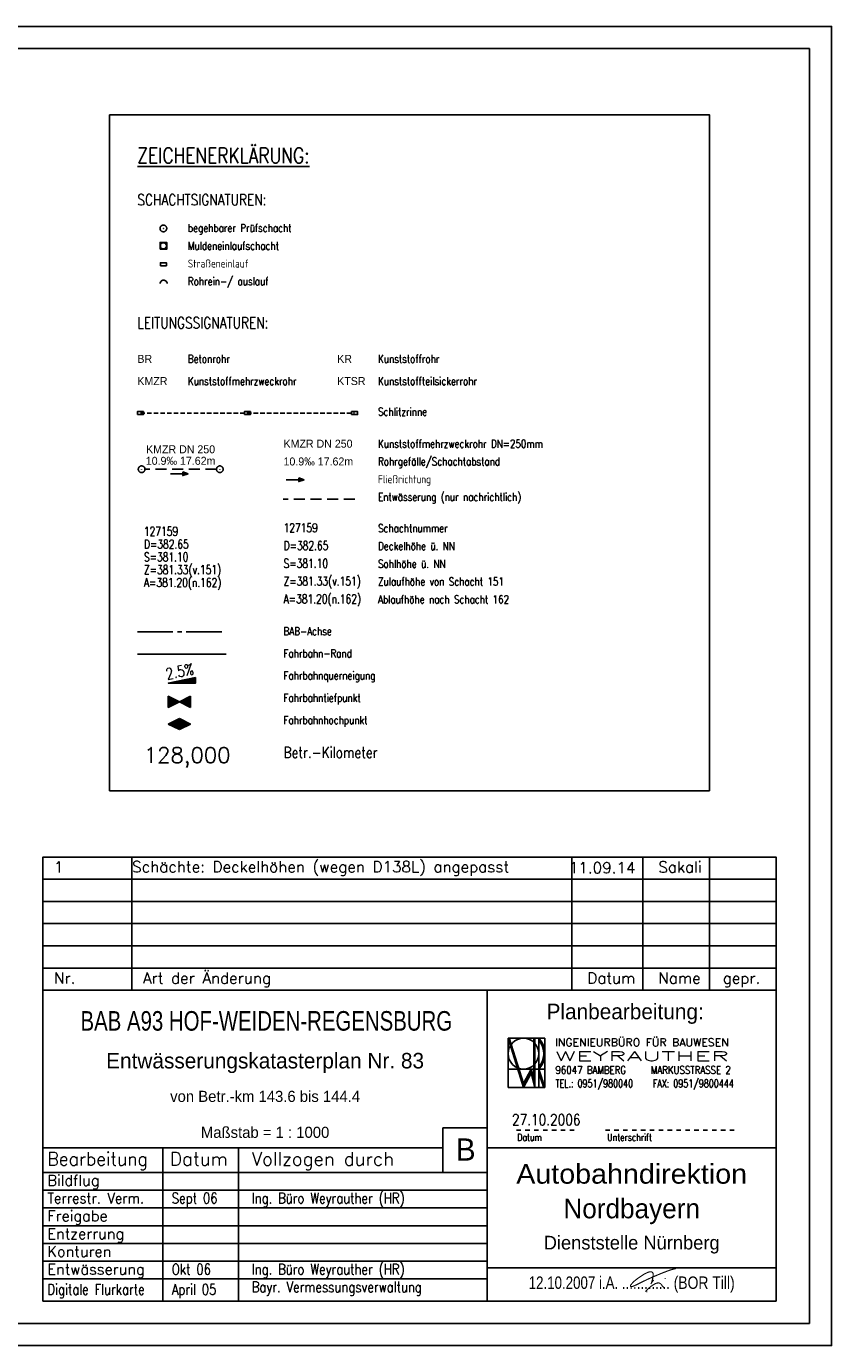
# Model space of a CAD drawing. Extents: x 4514075 to 4515210, y 5481143 to 5481440.
# Tile 4 of 4: x 4515029 to 4515210, y 5481143 to 5481440. Entities that reach past the tile are written whole.
import ezdxf
from ezdxf.enums import TextEntityAlignment as Align

# ---------------------------------------------------------------- set-up
doc = ezdxf.new("R2010")
doc.units = 0
doc.header["$LTSCALE"] = 10
doc.header["$MEASUREMENT"] = 0
for name, pattern in [('ACHSE', [5.5, 4, -0.5, 0.5, -0.5]), ('LT00', [0]), ('LT01', [0.2, 0.1, -0.1]), ('LT17', [0.15, 0.1, -0.05]), ('STRICHLINIE2', [0.375, 0.25, -0.125])]:
    doc.linetypes.add(name, pattern=pattern)
doc.layers.get('0').update_dxf_attribs({"linetype": 'LT00'})
for name, color, linetype in [('---Unterschrift_Till', 7, 'LT00'), ('--HALTUNG', 7, 'STRICHLINIE2'), ('--HALTUNGSBESCHRIFT', 140, 'Continuous'), ('--SCHACHTBESCHRIFT', 5, 'Continuous'), ('--ZEICHENERKLÄR', 7, 'Continuous'), ('-BESCH-nachrichtlich', 81, 'STRICHLINIE2'), ('-Halt-Pfeil', 4, 'LT00'), ('025', 7, 'Continuous'), ('035', 250, 'Continuous'), ('050', 250, 'Continuous'), ('070', 155, 'Continuous'), ('A-TEXT-KILOMETER', 30, 'LT17'), ('AX-020', 250, 'ACHSE'), ('HTP_WEST', 11, 'LT00'), ('QUER_OST', 11, 'LT00'), ('RAHMEN', 250, 'Continuous'), ('SCHLITZRINNE-KATASTER', 182, 'LT17'), ('STAT_500', 250, 'LT00'), ('V_AFBR_BAB', 250, 'LT00'), ('V_KA_MULD', 182, 'LT00'), ('V_KA_PRUF', 182, 'LT00'), ('V_SINKK', 182, 'LT00'), ('V_UK_DURCH', 182, 'LT00')]:
    doc.layers.add(name, color=color, linetype=linetype)
doc.styles.add('Haltungsbeschriftung', font='arial.ttf', dxfattribs={"width": 0.75})
doc.styles.add('Kilometrierung', font='romans.shx')
doc.styles.add('ROMAND', font='romand', dxfattribs={"height": 0.3})
doc.styles.add('ROMANS', font='romans.shx')
doc.styles.add('schachtbeschriftung', font='romans.shx', dxfattribs={"width": 0.75, "height": 0.2})
doc.styles.get("Standard").update_dxf_attribs({"font": 'romans.shx', "width": 0.8})
doc.styles.add('UNIR-H', font='unir_h.shx', dxfattribs={"width": 0.8})

# ---------------------------------------------------------------- blocks, each defined once
blk = doc.blocks.new('SYMB0071')
at = {"color": 0, "linetype": 'ByBlock'}
for p, q in [((-0.5, 0), (0, 0.25)), ((0, -0.25), (-0.5, 0)), ((-0.5, 0), (-0.5, 0)), ((-0.48, -0.01), (-0.48, 0.01)), ((-0.46, -0.02), (-0.46, 0.02)), ((-0.44, -0.03), (-0.44, 0.03)), ((-0.42, -0.04), (-0.42, 0.04)), ((-0.4, -0.05), (-0.4, 0.05)), ((-0.38, -0.06), (-0.38, 0.06)), ((-0.36, -0.07), (-0.36, 0.07)), ((-0.34, -0.08), (-0.34, 0.08)), ((-0.32, -0.09), (-0.32, 0.09)), ((-0.3, -0.1), (-0.3, 0.1)), ((-0.28, -0.11), (-0.28, 0.11)), ((-0.26, -0.12), (-0.26, 0.12)), ((-0.24, -0.13), (-0.24, 0.13)), ((-0.22, -0.14), (-0.22, 0.14)), ((-0.2, -0.15), (-0.2, 0.15)), ((-0.18, -0.16), (-0.18, 0.16)), ((-0.16, -0.17), (-0.16, 0.17)), ((-0.14, -0.18), (-0.14, 0.18)), ((-0.12, -0.19), (-0.12, 0.19)), ((-0.1, -0.2), (-0.1, 0.2)), ((-0.08, -0.21), (-0.08, 0.21)), ((-0.06, -0.22), (-0.06, 0.22)), ((-0.04, -0.23), (-0.04, 0.23)), ((-0.02, -0.24), (-0.02, 0.24)), ((0, 0.25), (0.5, 0)), ((0, -0.25), (0, 0.25)), ((0.5, 0), (0, -0.25)), ((0.02, -0.24), (0.02, 0.24)), ((0.04, -0.23), (0.04, 0.23)), ((0.06, -0.22), (0.06, 0.22)), ((0.08, -0.21), (0.08, 0.21)), ((0.1, -0.2), (0.1, 0.2)), ((0.12, -0.19), (0.12, 0.19)), ((0.14, -0.18), (0.14, 0.18)), ((0.16, -0.17), (0.16, 0.17)), ((0.18, -0.16), (0.18, 0.16)), ((0.2, -0.15), (0.2, 0.15)), ((0.22, -0.14), (0.22, 0.14)), ((0.24, -0.13), (0.24, 0.13)), ((0.26, -0.12), (0.26, 0.12)), ((0.28, -0.11), (0.28, 0.11)), ((0.3, -0.1), (0.3, 0.1)), ((0.32, -0.09), (0.32, 0.09)), ((0.34, -0.08), (0.34, 0.08)), ((0.36, -0.07), (0.36, 0.07)), ((0.38, -0.06), (0.38, 0.06)), ((0.4, -0.05), (0.4, 0.05)), ((0.42, -0.04), (0.42, 0.04)), ((0.44, -0.03), (0.44, 0.03)), ((0.46, -0.02), (0.46, 0.02)), ((0.48, -0.01), (0.48, 0.01))]:
    blk.add_line(p, q, dxfattribs=at)
blk = doc.blocks.new('SYMB0072')
at = {"color": 0, "linetype": 'ByBlock'}
for p, q in [((-0.5, -0.25), (-0.5, 0.25)), ((-0.5, 0.25), (0, 0)), ((-0.5, -0.25), (-0.5, 0.25)), ((0, 0), (-0.5, -0.25)), ((-0.48, -0.24), (-0.48, 0.24)), ((-0.46, -0.23), (-0.46, 0.23)), ((-0.44, -0.22), (-0.44, 0.22)), ((-0.42, -0.21), (-0.42, 0.21)), ((-0.4, -0.2), (-0.4, 0.2)), ((-0.38, -0.19), (-0.38, 0.19)), ((-0.36, -0.18), (-0.36, 0.18)), ((-0.34, -0.17), (-0.34, 0.17)), ((-0.32, -0.16), (-0.32, 0.16)), ((-0.3, -0.15), (-0.3, 0.15)), ((-0.28, -0.14), (-0.28, 0.14)), ((-0.26, -0.13), (-0.26, 0.13)), ((-0.24, -0.12), (-0.24, 0.12)), ((-0.22, -0.11), (-0.22, 0.11)), ((-0.2, -0.1), (-0.2, 0.1)), ((-0.18, -0.09), (-0.18, 0.09)), ((-0.16, -0.08), (-0.16, 0.08)), ((-0.14, -0.07), (-0.14, 0.07)), ((-0.12, -0.06), (-0.12, 0.06)), ((-0.1, -0.05), (-0.1, 0.05)), ((-0.08, -0.04), (-0.08, 0.04)), ((-0.06, -0.03), (-0.06, 0.03)), ((-0.04, -0.02), (-0.04, 0.02)), ((-0.02, -0.01), (-0.02, 0.01)), ((0.02, -0.01), (0.02, 0.01)), ((0.04, -0.02), (0.04, 0.02)), ((0.06, -0.03), (0.06, 0.03)), ((0.08, -0.04), (0.08, 0.04)), ((0.1, -0.05), (0.1, 0.05)), ((0.12, -0.06), (0.12, 0.06)), ((0.14, -0.07), (0.14, 0.07)), ((0.16, -0.08), (0.16, 0.08)), ((0.18, -0.09), (0.18, 0.09)), ((0.2, -0.1), (0.2, 0.1)), ((0.22, -0.11), (0.22, 0.11)), ((0.24, -0.12), (0.24, 0.12)), ((0.26, -0.13), (0.26, 0.13)), ((0.28, -0.14), (0.28, 0.14)), ((0.3, -0.15), (0.3, 0.15)), ((0.32, -0.16), (0.32, 0.16)), ((0.34, -0.17), (0.34, 0.17)), ((0.36, -0.18), (0.36, 0.18)), ((0.38, -0.19), (0.38, 0.19)), ((0.4, -0.2), (0.4, 0.2)), ((0.42, -0.21), (0.42, 0.21)), ((0.44, -0.22), (0.44, 0.22)), ((0.46, -0.23), (0.46, 0.23)), ((0.48, -0.24), (0.48, 0.24)), ((0.5, -0.25), (0.5, 0.25))]:
    blk.add_line(p, q, dxfattribs=at)
blk.add_lwpolyline([(0, 0), (0.5, 0.25), (0.5, -0.25), (0, 0)], dxfattribs=at)
blk = doc.blocks.new('SYMB1107')
at = {"color": 0, "linetype": 'ByBlock'}
for points in [[(-0.2, 0), (-0.196157, 0.039018), (-0.184776, 0.076537), (-0.166294, 0.111114), (-0.141421, 0.141421), (-0.111114, 0.166294), (-0.076537, 0.184776), (-0.039018, 0.196157), (0, 0.2)], [(0, 0.2), (0.039018, 0.196157), (0.076537, 0.184776), (0.111114, 0.166294), (0.141421, 0.141421), (0.166294, 0.111114), (0.184776, 0.076537), (0.196157, 0.039018), (0.2, 0)]]:
    blk.add_lwpolyline(points, dxfattribs=at)
blk = doc.blocks.new('SYMB0003')
at = {"color": 0, "linetype": 'ByBlock'}
for p, q in [((-0.015712, 0), (0.010166, 0.012015)), ((0, -0.021257), (-0.015712, 0)), ((0.010166, 0.012015), (0, -0.021257))]:
    blk.add_line(p, q, dxfattribs=at)
for points in [[(-0.031395, 0.499013), (-0.093691, 0.491144), (-0.154509, 0.475528), (-0.21289, 0.452414), (-0.267913, 0.422164), (-0.318712, 0.385257), (-0.364484, 0.342274), (-0.404509, 0.293893), (-0.438154, 0.240877), (-0.464888, 0.184062), (-0.484292, 0.124345), (-0.496058, 0.062667), (-0.5, 0)], [(-0.5, 0), (-0.496058, -0.062667), (-0.484292, -0.124345), (-0.464888, -0.184062), (-0.438154, -0.240877), (-0.404509, -0.293893), (-0.364485, -0.342274), (-0.318712, -0.385257), (-0.267914, -0.422164), (-0.21289, -0.452414), (-0.154509, -0.475529), (-0.093691, -0.491144), (-0.031395, -0.499014), (0.031395, -0.499014)], [(0.5, 0), (0.496057, 0.062667), (0.484292, 0.124345), (0.464888, 0.184062), (0.438153, 0.240877), (0.404509, 0.293893), (0.364484, 0.342274), (0.318712, 0.385257), (0.267913, 0.422164), (0.21289, 0.452414), (0.154509, 0.475528), (0.093691, 0.491144), (0.031395, 0.499013), (-0.031395, 0.499013)], [(0.031395, -0.499014), (0.093691, -0.491144), (0.154509, -0.475529), (0.21289, -0.452414), (0.267914, -0.422164), (0.318712, -0.385257), (0.364485, -0.342274), (0.404509, -0.293893), (0.438154, -0.240877), (0.464889, -0.184062), (0.484292, -0.124345), (0.496058, -0.062667), (0.5, 0)]]:
    blk.add_lwpolyline(points, dxfattribs=at)
blk = doc.blocks.new('SYMB1210')
at = {"color": 0, "linetype": 'ByBlock'}
blk.add_line((0.018815, -0.179014), (0.055623, -0.17119), dxfattribs=at)
for points in [[(-0.2, -0.2), (-0.2, 0.2), (0.2, 0.2), (0.2, -0.2), (-0.2, -0.2)], [(0.018815, 0.179014), (-0.018815, 0.179014), (-0.055623, 0.17119), (-0.09, 0.155885), (-0.120444, 0.133766), (-0.145623, 0.105801), (-0.164438, 0.073213), (-0.176067, 0.037424), (-0.18, 0)], [(-0.18, 0), (-0.176067, -0.037424), (-0.164438, -0.073213), (-0.145623, -0.105801), (-0.120444, -0.133766), (-0.09, -0.155885), (-0.055623, -0.17119), (-0.018815, -0.179014), (0.018815, -0.179014)], [(0.18, 0), (0.176067, 0.037424), (0.164438, 0.073213), (0.145623, 0.105801), (0.120444, 0.133766), (0.09, 0.155885), (0.055623, 0.17119), (0.018815, 0.179014)], [(0.055623, -0.17119), (0.09, -0.155885), (0.120444, -0.133766), (0.145623, -0.105801), (0.164438, -0.073213), (0.176067, -0.037424), (0.18, 0)]]:
    blk.add_lwpolyline(points, dxfattribs=at)
blk = doc.blocks.new('SYMB0652')
at = {"color": 0, "linetype": 'ByBlock'}
blk.add_lwpolyline([(-0.15, -0.075), (0.15, -0.075), (0.15, 0.075), (-0.15, 0.075), (-0.15, -0.075)], dxfattribs=at)
blk = doc.blocks.new('SYMB0070')
at = {"color": 0, "linetype": 'ByBlock'}
for p, q in [((-0.5, 0), (0.2, 0)), ((0.5, 0), (0.2, 0.1)), ((0.2, 0.1), (0.2, 0)), ((0.468, 0), (0.21, 0.086)), ((0.21, 0.086), (0.21, -0.086)), ((0.21, -0.086), (0.468, 0)), ((0.22, -0.072), (0.437, 0)), ((0.23, -0.058), (0.405, 0)), ((0.24, -0.045), (0.374, 0)), ((0.342, 0), (0.25, 0.031)), ((0.25, 0.031), (0.25, -0.031)), ((0.25, -0.031), (0.342, 0)), ((0.26, -0.017), (0.31, 0)), ((0.27, -0.003), (0.279, 0))]:
    blk.add_line(p, q, dxfattribs=at)
for points in [[(0.2, 0), (0.2, -0.1), (0.5, 0)], [(0.437, 0), (0.22, 0.072), (0.22, -0.072)], [(0.405, 0), (0.23, 0.058), (0.23, -0.058)], [(0.374, 0), (0.24, 0.045), (0.24, -0.045)], [(0.31, 0), (0.26, 0.017), (0.26, -0.017)], [(0.279, 0), (0.27, 0.003), (0.27, -0.003)]]:
    blk.add_lwpolyline(points, dxfattribs=at)
blk = doc.blocks.new('Unterschrift Till')
at = {"layer": '---Unterschrift_Till', "const_width": 0.025, "flags": 128}
blk.add_lwpolyline([(-2.194, 0.479), (-2.202, 0.469), (-2.208, 0.462), (-2.213, 0.455), (-2.217, 0.45), (-2.221, 0.445), (-2.224, 0.441), (-2.226, 0.438), (-2.229, 0.434), (-2.231, 0.431), (-2.233, 0.428), (-2.235, 0.425), (-2.238, 0.422), (-2.24, 0.419), (-2.242, 0.416), (-2.244, 0.413), (-2.247, 0.41), (-2.249, 0.406), (-2.251, 0.402), (-2.252, 0.399), (-2.254, 0.395), (-2.255, 0.392), (-2.257, 0.389), (-2.257, 0.387), (-2.258, 0.385), (-2.258, 0.384), (-2.258, 0.385), (-2.257, 0.386), (-2.256, 0.387), (-2.255, 0.39), (-2.253, 0.393), (-2.252, 0.398), (-2.25, 0.403), (-2.247, 0.409), (-2.245, 0.416), (-2.243, 0.424), (-2.24, 0.432), (-2.238, 0.44), (-2.235, 0.448), (-2.233, 0.456), (-2.23, 0.464), (-2.228, 0.472), (-2.226, 0.48), (-2.224, 0.487), (-2.222, 0.494), (-2.221, 0.501), (-2.219, 0.507), (-2.218, 0.514), (-2.217, 0.52), (-2.215, 0.526), (-2.214, 0.532), (-2.213, 0.538), (-2.212, 0.544), (-2.212, 0.55), (-2.211, 0.555), (-2.21, 0.561), (-2.21, 0.567), (-2.209, 0.573), (-2.209, 0.578), (-2.208, 0.584), (-2.208, 0.59), (-2.208, 0.595), (-2.208, 0.601), (-2.208, 0.606), (-2.209, 0.611), (-2.209, 0.615), (-2.21, 0.62), (-2.211, 0.624), (-2.212, 0.628), (-2.213, 0.632), (-2.214, 0.635), (-2.216, 0.638), (-2.217, 0.641), (-2.219, 0.643), (-2.22, 0.646), (-2.222, 0.648), (-2.224, 0.65), (-2.226, 0.651), (-2.228, 0.653), (-2.23, 0.654), (-2.232, 0.655), (-2.234, 0.656), (-2.236, 0.657), (-2.239, 0.658), (-2.241, 0.659), (-2.244, 0.66), (-2.246, 0.66), (-2.249, 0.661), (-2.252, 0.661), (-2.255, 0.662), (-2.259, 0.662), (-2.262, 0.662), (-2.266, 0.662), (-2.269, 0.662), (-2.273, 0.662), (-2.277, 0.661), (-2.281, 0.661), (-2.285, 0.66), (-2.289, 0.659), (-2.293, 0.659), (-2.298, 0.658), (-2.302, 0.657), (-2.306, 0.656), (-2.31, 0.654), (-2.314, 0.653), (-2.319, 0.652), (-2.323, 0.65), (-2.327, 0.649), (-2.331, 0.647), (-2.334, 0.646), (-2.338, 0.644), (-2.342, 0.643), (-2.346, 0.641), (-2.349, 0.639), (-2.353, 0.638), (-2.356, 0.636), (-2.359, 0.634), (-2.363, 0.633), (-2.366, 0.631), (-2.37, 0.629), (-2.374, 0.627), (-2.377, 0.626), (-2.381, 0.624), (-2.385, 0.622), (-2.389, 0.62), (-2.393, 0.617), (-2.397, 0.615), (-2.402, 0.613), (-2.406, 0.611), (-2.41, 0.608), (-2.414, 0.606), (-2.419, 0.603), (-2.424, 0.6), (-2.429, 0.597), (-2.434, 0.593), (-2.441, 0.589), (-2.447, 0.585), (-2.455, 0.58), (-2.463, 0.574), (-2.472, 0.569), (-2.48, 0.563), (-2.489, 0.557), (-2.498, 0.552), (-2.506, 0.546), (-2.514, 0.541), (-2.522, 0.536), (-2.529, 0.531), (-2.535, 0.527), (-2.541, 0.522), (-2.547, 0.518), (-2.552, 0.515), (-2.557, 0.511), (-2.562, 0.507), (-2.566, 0.504), (-2.57, 0.501), (-2.574, 0.497), (-2.578, 0.494), (-2.582, 0.491), (-2.586, 0.488), (-2.59, 0.485), (-2.593, 0.482), (-2.597, 0.479), (-2.6, 0.477), (-2.604, 0.474), (-2.607, 0.471), (-2.611, 0.469), (-2.614, 0.466), (-2.617, 0.463), (-2.621, 0.461), (-2.624, 0.458), (-2.628, 0.455), (-2.631, 0.452), (-2.635, 0.449), (-2.638, 0.446), (-2.641, 0.442), (-2.645, 0.439), (-2.648, 0.436), (-2.652, 0.432), (-2.656, 0.429), (-2.659, 0.426), (-2.663, 0.422), (-2.666, 0.419), (-2.669, 0.415), (-2.672, 0.412), (-2.675, 0.409), (-2.678, 0.405), (-2.681, 0.402), (-2.683, 0.399), (-2.685, 0.397), (-2.688, 0.394), (-2.69, 0.391), (-2.692, 0.389), (-2.694, 0.386), (-2.696, 0.384), (-2.698, 0.381), (-2.7, 0.379), (-2.702, 0.377), (-2.704, 0.375), (-2.706, 0.372), (-2.708, 0.37), (-2.71, 0.368), (-2.711, 0.366), (-2.713, 0.363), (-2.714, 0.361), (-2.715, 0.359), (-2.716, 0.356), (-2.717, 0.354), (-2.718, 0.352), (-2.719, 0.35), (-2.719, 0.348), (-2.72, 0.346), (-2.72, 0.345), (-2.72, 0.343), (-2.72, 0.342), (-2.72, 0.34), (-2.719, 0.339), (-2.718, 0.338), (-2.718, 0.337), (-2.717, 0.336), (-2.715, 0.335), (-2.714, 0.334), (-2.713, 0.333), (-2.711, 0.332), (-2.71, 0.331), (-2.708, 0.331), (-2.707, 0.33), (-2.705, 0.33), (-2.704, 0.33), (-2.702, 0.33), (-2.701, 0.33), (-2.699, 0.33), (-2.697, 0.33), (-2.696, 0.33), (-2.694, 0.33), (-2.692, 0.33), (-2.69, 0.33), (-2.688, 0.33), (-2.686, 0.33), (-2.683, 0.331), (-2.681, 0.331), (-2.678, 0.331), (-2.675, 0.332), (-2.672, 0.333), (-2.668, 0.334), (-2.664, 0.335), (-2.66, 0.337), (-2.655, 0.338), (-2.649, 0.341), (-2.643, 0.343), (-2.635, 0.346), (-2.628, 0.35), (-2.619, 0.354), (-2.61, 0.358), (-2.6, 0.362), (-2.59, 0.367), (-2.58, 0.372), (-2.57, 0.377), (-2.559, 0.382), (-2.548, 0.388), (-2.537, 0.393), (-2.526, 0.399), (-2.515, 0.404), (-2.504, 0.41), (-2.492, 0.415), (-2.481, 0.421), (-2.47, 0.427), (-2.458, 0.432), (-2.447, 0.438), (-2.436, 0.444), (-2.425, 0.449), (-2.414, 0.454), (-2.403, 0.459), (-2.393, 0.464), (-2.383, 0.469), (-2.374, 0.473), (-2.364, 0.478), (-2.355, 0.482), (-2.347, 0.486), (-2.338, 0.49), (-2.33, 0.494), (-2.321, 0.497), (-2.313, 0.501), (-2.305, 0.505), (-2.297, 0.509), (-2.288, 0.513), (-2.28, 0.516), (-2.271, 0.52), (-2.262, 0.524), (-2.254, 0.528), (-2.244, 0.532), (-2.235, 0.537), (-2.225, 0.541), (-2.216, 0.545), (-2.205, 0.549), (-2.195, 0.554), (-2.184, 0.558), (-2.174, 0.563), (-2.163, 0.568), (-2.151, 0.572), (-2.14, 0.577), (-2.129, 0.582), (-2.118, 0.587), (-2.107, 0.591), (-2.096, 0.596), (-2.086, 0.6), (-2.076, 0.604), (-2.066, 0.608), (-2.057, 0.612), (-2.048, 0.616), (-2.039, 0.619), (-2.031, 0.623), (-2.022, 0.626), (-2.014, 0.629), (-2.006, 0.633), (-1.997, 0.636), (-1.989, 0.64), (-1.98, 0.643), (-1.971, 0.646), (-1.962, 0.65), (-1.953, 0.653), (-1.943, 0.657), (-1.933, 0.661), (-1.923, 0.665), (-1.912, 0.669), (-1.902, 0.673), (-1.891, 0.677), (-1.88, 0.681), (-1.87, 0.685), (-1.86, 0.688), (-1.851, 0.692), (-1.842, 0.695), (-1.833, 0.698), (-1.825, 0.701), (-1.817, 0.703), (-1.809, 0.706), (-1.801, 0.708), (-1.793, 0.711), (-1.785, 0.713), (-1.777, 0.715), (-1.769, 0.717), (-1.762, 0.719), (-1.754, 0.721), (-1.747, 0.723), (-1.739, 0.725), (-1.732, 0.727), (-1.726, 0.729), (-1.719, 0.731), (-1.714, 0.731), (-1.709, 0.732), (-1.706, 0.731), (-1.704, 0.728), (-1.703, 0.725), (-1.705, 0.719)], dxfattribs=at)
blk.add_lwpolyline([(-2.338, 0.213, -0.009753), (-2.349, 0.213, -0.012873), (-2.357, 0.213, -0.000058), (-2.363, 0.214, -0.000395), (-2.363, 0.214, -0.003084), (-2.366, 0.214, -0.002987), (-2.369, 0.214, -0.121908), (-2.37, 0.215, -0.078365), (-2.372, 0.216, -0.169129), (-2.373, 0.218, -0.093053), (-2.372, 0.223, -0.048138), (-2.369, 0.228, -0.056178), (-2.366, 0.232, -0.016049), (-2.362, 0.235, 0.015861), (-2.359, 0.239, 0.023961), (-2.346, 0.253, -0.019597), (-2.331, 0.27, -0.016685), (-2.31, 0.29, -0.012958), (-2.281, 0.314, -0.012002), (-2.255, 0.335, -0.011524), (-2.226, 0.355, -0.011371), (-2.203, 0.37, -0.011002), (-2.178, 0.384, -0.019211), (-2.152, 0.397, -0.024277), (-2.13, 0.405, -0.018479), (-2.119, 0.408, -0.020969), (-2.11, 0.41, -0.037055), (-2.098, 0.411, -0.031487), (-2.085, 0.411, -0.034214), (-2.073, 0.409, -0.038344), (-2.063, 0.405, -0.027683), (-2.053, 0.4, -0.027965), (-2.044, 0.395, -0.023542), (-2.033, 0.386, -0.046995), (-2.028, 0.381, -0.007241), (-2.021, 0.372, -0.008919), (-2.017, 0.365, -0.000473), (-2.012, 0.358, 0.000599), (-2.007, 0.352, 0.001303), (-1.998, 0.338, 0.014886), (-1.997, 0.337, 0.023743), (-1.997, 0.337, 0.000688), (-1.988, 0.327, 0.002539), (-1.982, 0.321, 0.002137), (-1.975, 0.314, 0.108696), (-1.969, 0.311, 0.076722), (-1.96, 0.309, 0.135898), (-1.956, 0.31, 0.088438), (-1.95, 0.314)], format="xyb", dxfattribs=at)
at = {"layer": '---Unterschrift_Till', "flags": 128}
blk.add_lwpolyline([(-1.928, 0.508, 0.025, 0.012, 0), (-1.951, 0.519, 0.008, 0.008, 0), (-1.93, 0.521, 0.008, 0.008, 0)], format="xyseb", dxfattribs=at)

msp = doc.modelspace()

# ---------------------------------------------------------------- linework, layer by layer
at = {"layer": '--HALTUNG'}
msp.add_line((4515071.59, 5481339.86), (4515055.49, 5481339.86), dxfattribs=at)
at = {"layer": '-BESCH-nachrichtlich'}
msp.add_line((4515102.73, 5481333.15), (4515086.63, 5481333.15), dxfattribs=at)
at = {"layer": '025'}
for p, q in [((4515052.54, 5481222.56), (4515052.54, 5481252.56)), ((4515151.54, 5481222.56), (4515151.54, 5481252.56)), ((4515167.54, 5481222.56), (4515167.54, 5481252.56)), ((4515182.54, 5481222.56), (4515182.54, 5481252.56)), ((4515032.54, 5481247.56), (4515197.54, 5481247.56)), ((4515032.54, 5481242.56), (4515197.54, 5481242.56)), ((4515032.54, 5481237.56), (4515197.54, 5481237.56)), ((4515032.54, 5481232.56), (4515197.54, 5481232.56)), ((4515137.21, 5481200.67), (4515137.21, 5481211.76)), ((4515137.21, 5481211.76), (4515140.68, 5481200.67)), ((4515137.21, 5481211.76), (4515145.53, 5481211.76)), ((4515137.3, 5481211.76), (4515137.3, 5481211.48)), ((4515137.3, 5481211.76), (4515137.3, 5481211.48)), ((4515137.3, 5481211.76), (4515137.3, 5481211.48)), ((4515137.37, 5481211.76), (4515137.37, 5481211.26)), ((4515137.37, 5481211.76), (4515137.37, 5481211.26)), ((4515137.44, 5481211.76), (4515137.44, 5481211.03)), ((4515137.5, 5481211.76), (4515140.68, 5481201.6)), ((4515137.51, 5481211.74), (4515137.51, 5481210.81)), ((4515137.58, 5481211.52), (4515137.58, 5481210.59)), ((4515137.65, 5481211.3), (4515137.65, 5481210.37)), ((4515137.72, 5481211.08), (4515137.72, 5481210.15)), ((4515137.79, 5481210.86), (4515137.79, 5481209.93)), ((4515137.85, 5481210.63), (4515137.85, 5481209.7)), ((4515137.93, 5481210.4), (4515137.92, 5481209.48)), ((4515137.99, 5481210.19), (4515137.99, 5481209.26)), ((4515138.06, 5481209.97), (4515138.06, 5481209.04)), ((4515138.13, 5481209.75), (4515138.13, 5481208.82)), ((4515138.2, 5481209.52), (4515138.2, 5481208.6)), ((4515143, 5481202.76), (4515143, 5481211.76)), ((4515143.05, 5481201.5), (4515143.05, 5481211.77)), ((4515143.12, 5481211.77), (4515143.12, 5481201.24)), ((4515143.19, 5481200.99), (4515143.19, 5481211.76)), ((4515143.26, 5481211.76), (4515143.26, 5481200.73)), ((4515143.28, 5481211.76), (4515143.28, 5481200.67)), ((4515144.14, 5481211.76), (4515144.14, 5481200.67)), ((4515144.21, 5481211.24), (4515144.21, 5481211.68)), ((4515144.28, 5481211.15), (4515144.28, 5481211.61)), ((4515144.35, 5481211.06), (4515144.35, 5481211.53)), ((4515144.42, 5481210.95), (4515144.42, 5481211.44)), ((4515144.49, 5481210.85), (4515144.49, 5481211.35)), ((4515144.55, 5481210.74), (4515144.55, 5481211.26)), ((4515144.62, 5481210.62), (4515144.62, 5481211.16)), ((4515144.69, 5481210.5), (4515144.69, 5481211.06)), ((4515144.76, 5481210.36), (4515144.76, 5481210.96)), ((4515144.83, 5481210.21), (4515144.83, 5481210.84)), ((4515144.9, 5481210.04), (4515144.9, 5481210.72)), ((4515144.97, 5481209.86), (4515144.97, 5481210.59)), ((4515145.04, 5481209.65), (4515145.04, 5481210.45)), ((4515145.11, 5481209.39), (4515145.11, 5481210.3)), ((4515145.18, 5481209.05), (4515145.18, 5481210.13)), ((4515145.25, 5481206.64), (4515145.25, 5481209.94)), ((4515145.32, 5481209.73), (4515145.32, 5481206.85)), ((4515145.39, 5481209.47), (4515145.39, 5481207.11)), ((4515145.53, 5481211.76), (4515145.53, 5481200.67)), ((4515138.27, 5481209.3), (4515138.27, 5481208.37)), ((4515138.34, 5481209.08), (4515138.34, 5481208.15)), ((4515138.41, 5481208.86), (4515138.41, 5481207.93)), ((4515138.48, 5481208.64), (4515138.48, 5481207.71)), ((4515138.55, 5481208.42), (4515138.55, 5481207.49)), ((4515138.62, 5481208.19), (4515138.62, 5481207.26)), ((4515138.69, 5481207.97), (4515138.69, 5481207.04)), ((4515138.76, 5481207.75), (4515138.76, 5481206.82)), ((4515138.83, 5481207.53), (4515138.83, 5481206.6)), ((4515138.89, 5481207.31), (4515138.89, 5481206.38)), ((4515138.96, 5481207.09), (4515138.96, 5481206.16)), ((4515139.03, 5481206.86), (4515139.03, 5481205.93)), ((4515139.1, 5481206.64), (4515139.1, 5481205.71)), ((4515144.9, 5481206.52), (4515144.9, 5481205.86)), ((4515144.97, 5481206.7), (4515144.97, 5481205.99)), ((4515145.04, 5481206.91), (4515145.04, 5481206.13)), ((4515145.11, 5481207.16), (4515145.11, 5481206.28)), ((4515145.18, 5481207.49), (4515145.18, 5481206.45)), ((4515145.46, 5481209.14), (4515145.46, 5481207.44)), ((4515137.21, 5481204.83), (4515145.53, 5481204.83)), ((4515139.17, 5481206.42), (4515139.17, 5481205.49)), ((4515139.24, 5481206.2), (4515139.24, 5481205.27)), ((4515139.31, 5481205.98), (4515139.31, 5481205.05)), ((4515139.38, 5481205.75), (4515139.38, 5481204.83)), ((4515139.45, 5481205.53), (4515139.45, 5481204.6)), ((4515139.52, 5481205.31), (4515139.52, 5481204.38)), ((4515139.59, 5481205.09), (4515139.59, 5481204.16)), ((4515139.66, 5481204.87), (4515139.66, 5481203.94)), ((4515139.73, 5481204.65), (4515139.73, 5481203.72)), ((4515139.8, 5481204.42), (4515139.8, 5481203.49)), ((4515139.86, 5481204.2), (4515139.86, 5481203.27)), ((4515139.93, 5481203.98), (4515139.93, 5481203.05)), ((4515140, 5481203.76), (4515140, 5481202.83)), ((4515140.07, 5481203.54), (4515140.07, 5481202.61)), ((4515140.68, 5481201.6), (4515142.41, 5481204.83)), ((4515140.68, 5481200.67), (4515142.41, 5481203.9)), ((4515141.74, 5481203.56), (4515141.74, 5481202.65)), ((4515141.8, 5481203.69), (4515141.8, 5481202.77)), ((4515141.87, 5481203.82), (4515141.87, 5481202.9)), ((4515141.94, 5481203.95), (4515141.94, 5481203.03)), ((4515142.01, 5481204.08), (4515142.01, 5481203.16)), ((4515142.08, 5481204.21), (4515142.08, 5481203.29)), ((4515142.15, 5481204.34), (4515142.15, 5481203.42)), ((4515142.22, 5481204.47), (4515142.22, 5481203.55)), ((4515142.29, 5481204.6), (4515142.29, 5481203.68)), ((4515142.36, 5481204.73), (4515142.36, 5481203.81)), ((4515142.41, 5481204.83), (4515143, 5481202.76)), ((4515142.41, 5481203.9), (4515143.28, 5481200.67)), ((4515142.43, 5481204.76), (4515142.43, 5481203.81)), ((4515142.5, 5481204.52), (4515142.5, 5481203.55)), ((4515142.57, 5481204.28), (4515142.57, 5481203.3)), ((4515142.64, 5481204.03), (4515142.64, 5481203.04)), ((4515142.71, 5481203.79), (4515142.71, 5481202.78)), ((4515142.78, 5481203.55), (4515142.78, 5481202.53)), ((4515145.53, 5481200.67), (4515144.14, 5481204.83)), ((4515145.24, 5481200.67), (4515144.15, 5481203.93)), ((4515144.18, 5481204.72), (4515144.18, 5481203.84)), ((4515144.21, 5481205.33), (4515144.21, 5481204.9)), ((4515144.25, 5481204.51), (4515144.25, 5481203.64)), ((4515144.28, 5481205.41), (4515144.28, 5481204.98)), ((4515144.32, 5481204.31), (4515144.32, 5481203.43)), ((4515144.35, 5481205.5), (4515144.35, 5481205.05)), ((4515144.39, 5481204.1), (4515144.39, 5481203.22)), ((4515144.42, 5481205.61), (4515144.42, 5481205.14)), ((4515144.46, 5481203.89), (4515144.46, 5481203.01)), ((4515144.49, 5481205.71), (4515144.49, 5481205.23)), ((4515144.52, 5481203.68), (4515144.52, 5481202.81)), ((4515144.55, 5481205.82), (4515144.55, 5481205.32)), ((4515144.62, 5481205.94), (4515144.62, 5481205.42)), ((4515144.69, 5481206.06), (4515144.69, 5481205.52)), ((4515144.76, 5481206.21), (4515144.76, 5481205.62)), ((4515144.83, 5481206.35), (4515144.83, 5481205.74)), ((4515145.53, 5481200.67), (4515137.21, 5481200.67)), ((4515140.14, 5481203.32), (4515140.14, 5481202.39)), ((4515140.21, 5481203.09), (4515140.21, 5481202.16)), ((4515140.28, 5481202.87), (4515140.28, 5481201.94)), ((4515140.35, 5481202.65), (4515140.35, 5481201.72)), ((4515140.42, 5481202.43), (4515140.42, 5481201.5)), ((4515140.49, 5481202.21), (4515140.49, 5481201.28)), ((4515140.56, 5481201.98), (4515140.56, 5481201.06)), ((4515140.63, 5481201.76), (4515140.63, 5481200.83)), ((4515140.7, 5481201.62), (4515140.7, 5481200.7)), ((4515140.77, 5481201.74), (4515140.77, 5481200.83)), ((4515140.83, 5481201.87), (4515140.83, 5481200.96)), ((4515140.9, 5481202), (4515140.9, 5481201.09)), ((4515140.97, 5481202.13), (4515140.97, 5481201.22)), ((4515141.04, 5481202.26), (4515141.04, 5481201.35)), ((4515141.11, 5481202.39), (4515141.11, 5481201.48)), ((4515141.18, 5481202.52), (4515141.18, 5481201.61)), ((4515141.25, 5481202.65), (4515141.25, 5481201.74)), ((4515141.32, 5481202.78), (4515141.32, 5481201.87)), ((4515141.39, 5481202.91), (4515141.39, 5481202)), ((4515141.46, 5481203.04), (4515141.46, 5481202.13)), ((4515141.53, 5481203.17), (4515141.53, 5481202.26)), ((4515141.6, 5481203.3), (4515141.6, 5481202.39)), ((4515141.67, 5481203.43), (4515141.67, 5481202.52)), ((4515142.84, 5481203.3), (4515142.84, 5481202.27)), ((4515142.91, 5481203.06), (4515142.91, 5481202.01)), ((4515142.98, 5481202.82), (4515142.98, 5481201.76)), ((4515143.05, 5481201.5), (4515143.05, 5481201.5)), ((4515143.19, 5481200.99), (4515143.19, 5481200.99)), ((4515144.59, 5481203.47), (4515144.59, 5481202.6)), ((4515144.66, 5481203.27), (4515144.66, 5481202.39)), ((4515144.73, 5481203.06), (4515144.73, 5481202.18)), ((4515144.8, 5481202.85), (4515144.8, 5481201.97)), ((4515144.87, 5481202.64), (4515144.87, 5481201.77)), ((4515144.94, 5481202.43), (4515144.94, 5481201.56)), ((4515145.01, 5481202.23), (4515145.01, 5481201.35)), ((4515145.08, 5481202.02), (4515145.08, 5481201.14)), ((4515145.15, 5481201.81), (4515145.15, 5481200.93)), ((4515145.22, 5481201.6), (4515145.22, 5481200.73)), ((4515145.29, 5481201.39), (4515145.29, 5481200.67)), ((4515145.36, 5481201.19), (4515145.36, 5481200.67)), ((4515145.43, 5481200.98), (4515145.43, 5481200.67)), ((4515145.5, 5481200.77), (4515145.5, 5481200.67)), ((4515032.54, 5481177.56), (4515132.54, 5481177.56)), ((4515032.54, 5481173.56), (4515132.54, 5481173.56)), ((4515032.54, 5481169.56), (4515132.54, 5481169.56)), ((4515032.54, 5481165.56), (4515132.54, 5481165.56)), ((4515032.54, 5481161.56), (4515132.54, 5481161.56)), ((4515032.54, 5481157.56), (4515132.54, 5481157.56))]:
    msp.add_line(p, q, dxfattribs=at)
at = {"layer": '025', "linetype": 'LT01'}
for p, q in [((4515152.09, 5481191.06), (4515138.31, 5481191.06)), ((4515188.12, 5481191.06), (4515158.7, 5481191.06))]:
    msp.add_line(p, q, dxfattribs=at)
at = {"layer": '025'}
msp.add_lwpolyline([(4515047.54, 5481419.66), (4515182.54, 5481419.66), (4515182.54, 5481267.46), (4515047.54, 5481267.46)], close=True, dxfattribs=at)
msp.add_circle((4515140.68, 5481208.29), 3.46, dxfattribs=at)
for centre, radius, start, end in [((4515140.5, 5481208.29), 5.03, 316.4059, 43.5941), ((4515140.49, 5481208.28), 4.75, 320.2246, 39.7729)]:
    msp.add_arc(centre, radius, start, end, dxfattribs=at)
at = {"layer": '035'}
for p, q in [((4515032.54, 5481227.56), (4515197.54, 5481227.56)), ((4515059.54, 5481187.05), (4515059.54, 5481152.56)), ((4515076.54, 5481187.09), (4515076.54, 5481152.56)), ((4515032.54, 5481181.56), (4515132.54, 5481181.56))]:
    msp.add_line(p, q, dxfattribs=at)
at = {"layer": '050'}
for p, q in [((4515132.54, 5481152.56), (4515132.54, 5481222.56)), ((4515032.54, 5481187.06), (4515122.54, 5481187.06)), ((4515132.54, 5481187.06), (4515197.54, 5481187.06)), ((4515132.54, 5481160.06), (4515197.54, 5481160.06))]:
    msp.add_line(p, q, dxfattribs=at)
msp.add_lwpolyline([(4515122.54, 5481181.56), (4515122.54, 5481191.56), (4515132.54, 5481191.56)], dxfattribs=at)
at = {"layer": '070'}
for p, q in [((4515032.54, 5481152.56), (4515132.54, 5481152.56)), ((4515132.54, 5481152.56), (4515197.54, 5481152.56))]:
    msp.add_line(p, q, dxfattribs=at)
for points in [[(4515032.54, 5481222.56), (4515197.54, 5481222.56), (4515197.54, 5481252.56), (4515032.54, 5481252.56), (4515032.54, 5481222.56)], [(4515197.54, 5481152.56), (4515197.54, 5481222.56), (4515032.54, 5481222.56), (4515032.54, 5481152.56)]]:
    msp.add_lwpolyline(points, dxfattribs=at)
at = {"layer": 'AX-020', "ltscale": 0.2}
msp.add_line((4515053.79, 5481303.25), (4515073.79, 5481303.25), dxfattribs=at)
at = {"layer": 'QUER_OST'}
for p, q in [((4515065.27, 5481291.71), (4515065.27, 5481292.62)), ((4515065.4, 5481291.71), (4515065.4, 5481292.64)), ((4515065.53, 5481292.67), (4515065.53, 5481291.71)), ((4515065.66, 5481292.7), (4515065.66, 5481291.71)), ((4515065.79, 5481291.71), (4515065.79, 5481292.72)), ((4515065.92, 5481291.71), (4515065.92, 5481292.75)), ((4515066.06, 5481292.78), (4515066.06, 5481291.71)), ((4515066.19, 5481292.8), (4515066.19, 5481291.71)), ((4515066.32, 5481291.71), (4515066.32, 5481292.83)), ((4515066.45, 5481291.71), (4515066.45, 5481292.85)), ((4515066.58, 5481292.88), (4515066.58, 5481291.71)), ((4515066.71, 5481292.91), (4515066.71, 5481291.71)), ((4515066.85, 5481291.71), (4515066.85, 5481292.93)), ((4515060.79, 5481291.72), (4515060.79, 5481291.71)), ((4515061.05, 5481291.71), (4515061.05, 5481291.77)), ((4515061.18, 5481291.71), (4515061.18, 5481291.8)), ((4515061.31, 5481291.83), (4515061.31, 5481291.71)), ((4515061.44, 5481291.85), (4515061.44, 5481291.71)), ((4515061.58, 5481291.71), (4515061.58, 5481291.88)), ((4515061.71, 5481291.71), (4515061.71, 5481291.9)), ((4515061.84, 5481291.93), (4515061.84, 5481291.71)), ((4515061.97, 5481291.96), (4515061.97, 5481291.71)), ((4515062.1, 5481291.71), (4515062.1, 5481291.98)), ((4515062.23, 5481291.71), (4515062.23, 5481292.01)), ((4515062.37, 5481292.04), (4515062.37, 5481291.71)), ((4515062.5, 5481292.06), (4515062.5, 5481291.71)), ((4515062.63, 5481291.71), (4515062.63, 5481292.09)), ((4515062.76, 5481291.71), (4515062.76, 5481292.12)), ((4515062.89, 5481292.14), (4515062.89, 5481291.71)), ((4515063.02, 5481292.17), (4515063.02, 5481291.71)), ((4515063.16, 5481291.71), (4515063.16, 5481292.2)), ((4515063.29, 5481291.71), (4515063.29, 5481292.22)), ((4515063.42, 5481292.25), (4515063.42, 5481291.71)), ((4515063.55, 5481292.27), (4515063.55, 5481291.71)), ((4515063.68, 5481291.71), (4515063.68, 5481292.3)), ((4515063.81, 5481291.71), (4515063.81, 5481292.33)), ((4515063.95, 5481292.35), (4515063.95, 5481291.71)), ((4515064.08, 5481292.38), (4515064.08, 5481291.71)), ((4515064.21, 5481291.71), (4515064.21, 5481292.41)), ((4515064.34, 5481291.71), (4515064.34, 5481292.43)), ((4515064.48, 5481292.46), (4515064.48, 5481291.71)), ((4515064.61, 5481292.48), (4515064.61, 5481291.71)), ((4515064.74, 5481291.71), (4515064.74, 5481292.51)), ((4515064.87, 5481291.71), (4515064.87, 5481292.54)), ((4515065, 5481292.56), (4515065, 5481291.71)), ((4515065.13, 5481292.59), (4515065.13, 5481291.71))]:
    msp.add_line(p, q, dxfattribs=at)
msp.add_lwpolyline([(4515066.89, 5481292.94), (4515066.89, 5481291.71), (4515060.74, 5481291.71), (4515066.89, 5481292.94)], dxfattribs=at)
at = {"layer": 'RAHMEN'}
msp.add_lwpolyline([(4514075.04, 5481142.56), (4515210.04, 5481142.56), (4515210.04, 5481439.56), (4514075.04, 5481439.56), (4514075.04, 5481142.56)], dxfattribs=at)
at = {"layer": 'RAHMEN', "flags": 128}
msp.add_lwpolyline([(4515025.04, 5481147.56), (4515205.04, 5481147.56), (4515205.04, 5481434.56), (4515025.04, 5481434.56)], dxfattribs=at)
at = {"layer": 'SCHLITZRINNE-KATASTER'}
msp.add_line((4515054.46, 5481352.49), (4515102.68, 5481352.49), dxfattribs=at)
at = {"layer": 'V_AFBR_BAB'}
msp.add_line((4515053.79, 5481298.25), (4515073.79, 5481298.25), dxfattribs=at)

# ---------------------------------------------------------------- block references
at = {"layer": '---Unterschrift_Till', "xscale": 10.00000000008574, "yscale": 9.999999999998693, "zscale": 10, "rotation": 1.354797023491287e-11}
msp.add_blockref('Unterschrift Till', (4515191.95, 5481152.56), dxfattribs=at)
at = {"layer": '-Halt-Pfeil', "xscale": 4.000000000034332, "yscale": 3.999999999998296, "zscale": 4, "rotation": 359.9999999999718}
for p in [(4515063.21, 5481338.84), (4515089.3, 5481337.49)]:
    msp.add_blockref('SYMB0070', p, dxfattribs=at)
at = {"layer": 'HTP_WEST', "yscale": 4.999999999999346, "zscale": 5}
for name, p, xscale, rotation in [('SYMB0072', (4515063.24, 5481287.5), 5.000000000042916, 179.9999999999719), ('SYMB0071', (4515063.24, 5481282.5), 5.000000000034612, 0.004311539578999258)]:
    msp.add_blockref(name, p, dxfattribs=dict(at, xscale=xscale, rotation=rotation))
at = {"layer": 'V_KA_MULD', "xscale": 3.799999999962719, "yscale": 3.799999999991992, "zscale": 3.8, "rotation": 2.525224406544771e-11}
msp.add_blockref('SYMB1210', (4515059.65, 5481390.15), dxfattribs=at)
at = {"layer": 'V_KA_PRUF', "xscale": 1.499999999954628, "yscale": 1.499999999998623, "zscale": 1.5, "rotation": 8.469048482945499e-11}
for p in [(4515059.65, 5481394.08), (4515054.74, 5481339.86), (4515072.34, 5481339.86)]:
    msp.add_blockref('SYMB0003', p, dxfattribs=at)
at = {"layer": 'V_SINKK', "xscale": 4.499999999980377, "yscale": 4.500000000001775, "zscale": 4.5}
for p in [(4515059.65, 5481386.02), (4515054.46, 5481352.49), (4515078.57, 5481352.49), (4515102.68, 5481352.49)]:
    msp.add_blockref('SYMB0652', p, dxfattribs=at)
at = {"layer": 'V_UK_DURCH', "xscale": 4.000000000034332, "yscale": 3.999999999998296, "zscale": 4, "rotation": 359.9999999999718}
msp.add_blockref('SYMB1107', (4515059.7, 5481381.64), dxfattribs=at)

# ---------------------------------------------------------------- texts
at = {"layer": '--HALTUNGSBESCHRIFT', "style": 'Haltungsbeschriftung', "width": 0.95}
for s, p in [('BR', (4515053.79, 5481363.81)), ('KR', (4515098.77, 5481363.81)), ('KMZR', (4515053.79, 5481358.81)), ('KTSR', (4515098.77, 5481358.81)), ('KMZR DN 250', (4515086.69, 5481344.71)), ('10.9‰ 17.62m', (4515086.69, 5481340.71))]:
    msp.add_text(s, height=1.8, dxfattribs=at).set_placement(p)
for s, p in [('KMZR DN 250', (4515063.52, 5481343.45)), ('10.9‰ 17.62m', (4515063.52, 5481340.86))]:
    msp.add_text(s, height=1.8, dxfattribs=at).set_placement(p, align=Align.CENTER)
at = {"layer": '--SCHACHTBESCHRIFT', "style": 'schachtbeschriftung', "width": 0.75}
for s, p in [('127159', (4515055.26, 5481324.88)), ('127159', (4515086.69, 5481325.67)), ('D=382.65', (4515055.26, 5481322)), ('D=382.65', (4515086.69, 5481321.67)), ('S=381.10', (4515055.26, 5481319.12)), ('S=381.10', (4515086.69, 5481317.67)), ('Z=381.33(v.151)', (4515055.26, 5481316.24)), ('A=381.20(n.162)', (4515055.26, 5481313.36)), ('Z=381.33(v.151)', (4515086.69, 5481313.67)), ('A=381.20(n.162)', (4515086.69, 5481309.67))]:
    msp.add_text(s, height=2, rotation=0.0001, dxfattribs=at).set_placement(p)
at = {"layer": '--ZEICHENERKLÄR', "linetype": 'Continuous', "style": 'ROMANS', "width": 0.8}
for s, height, p in [('begehbarer Prüfschacht', 1.8, (4515065.16, 5481393.27)), ('Muldeneinlaufschacht', 1.8, (4515065.16, 5481389.27)), ('Straßeneinlauf', 1.8, (4515065.16, 5481385.27)), ('Rohrein-/ auslauf', 1.8, (4515065.16, 5481381.27)), ('Betonrohr', 1.8, (4515065.16, 5481363.81)), ('Kunststoffrohr', 1.8, (4515107.95, 5481363.81)), ('Kunststoffmehrzweckrohr', 1.8, (4515065.16, 5481358.81)), ('Kunststoffteilsickerrohr', 1.8, (4515107.95, 5481358.81)), ('Schlitzrinne', 1.8, (4515107.95, 5481351.91)), ('Kunststoffmehrzweckrohr DN=250mm', 1.8, (4515107.95, 5481344.71)), ('Rohrgefälle/Schachtabstand', 1.8, (4515107.95, 5481340.71)), ('Fließrichtung', 1.8, (4515107.95, 5481336.71)), ('Entwässerung (nur nachrichtlich)', 1.8, (4515107.95, 5481332.71)), ('Schachtnummer', 1.8, (4515107.95, 5481325.67)), ('Deckelhöhe ü. NN', 1.8, (4515107.95, 5481321.67)), ('Sohlhöhe ü. NN', 1.8, (4515107.95, 5481317.67)), ('Zulaufhöhe von Schacht 151', 1.8, (4515107.95, 5481313.67)), ('Ablaufhöhe nach Schacht 162', 1.8, (4515107.95, 5481309.67)), ('BAB-Achse', 1.8, (4515086.69, 5481302.5)), ('Fahrbahn-Rand', 1.8, (4515086.69, 5481297.5)), ('Fahrbahnquerneigung', 1.8, (4515086.69, 5481292.5)), ('Fahrbahntiefpunkt', 1.8, (4515086.69, 5481287.5)), ('Fahrbahnhochpunkt', 1.8, (4515086.69, 5481282.5)), ('Betr.-Kilometer', 2.5, (4515086.69, 5481274.86))]:
    msp.add_text(s, height=height, dxfattribs=at).set_placement(p)
at = {"layer": '025', "width": 0.8}
for s, p in [('SCHACHTSIGNATUREN:', (4515053.79, 5481399.29)), ('LEITUNGSSIGNATUREN:', (4515053.79, 5481371.58))]:
    msp.add_text(s, height=2.5, dxfattribs=at).set_placement(p)
at = {"layer": '025', "color": 1, "style": 'ROMANS'}
for s, p in [('1', (4515035.04, 5481249.06)), ('Schächte: Deckelhöhen (wegen D138L) angepasst', (4515052.6, 5481249.12)), ('11.09.14', (4515150.9, 5481248.89)), ('Sakali', (4515171.04, 5481249.06))]:
    msp.add_text(s, height=2.5, dxfattribs=at).set_placement(p)
at = {"layer": '025'}
for s, height, style, p in [('Nr.', 2.5, 'ROMANS', (4515035.04, 5481224.06)), ('Art der Änderung', 2.5, 'ROMANS', (4515055.04, 5481224.06)), ('Datum', 2.5, 'ROMANS', (4515155.04, 5481224.06)), ('Name', 2.5, 'ROMANS', (4515171.04, 5481224.06)), ('gepr.', 2.5, 'ROMANS', (4515185.54, 5481224.06)), ('Planbearbeitung:', 3.5, 'UNIR-H', (4515145.88, 5481216.03)), ('B', 5, 'UNIR-H', (4515125.46, 5481184.21)), ('Bildflug', 2.4, 'ROMANS', (4515033.54, 5481178.56)), ('Freigabe', 2.4, 'ROMANS', (4515033.54, 5481170.56)), ('Entzerrung', 2.4, 'ROMANS', (4515033.54, 5481166.56)), ('Konturen', 2.4, 'ROMANS', (4515033.54, 5481162.56)), ('Entwässerung', 2.4, 'ROMANS', (4515033.54, 5481158.56))]:
    msp.add_text(s, height=height, dxfattribs=dict(at, style=style)).set_placement(p)
at = {"layer": '025', "style": 'UNIR-H'}
for s, width, p in [('BAB A93 HOF-WEIDEN-REGENSBURG', 0.78, (4515082.81, 5481213.47)), ('Autobahndirektion', 1.095, (4515165.04, 5481179.02))]:
    msp.add_text(s, height=4.4, dxfattribs=dict(at, width=width)).set_placement(p, align=Align.CENTER)
at = {"layer": '025', "style": 'ROMANS'}
for s, height, width, p in [('INGENIEURBÜRO FÜR BAUWESEN', 1.75, 1.03, (4515147.8, 5481209.95)), ('96047 BAMBERG    MARKUSSTRASSE 2', 1.75, 0.81, (4515147.9, 5481203.75)), ('TEL.: 0951/980040   FAX: 0951/9800444', 1.75, 0.75, (4515147.9, 5481200.7)), ('27.10.2006', 2.5, 0.8, (4515138.09, 5481192.16)), ('Terrestr. Verm.', 2.4, 0.9, (4515033.54, 5481174.56)), ('Sept 06', 2.4, 0.8, (4515061.54, 5481174.56)), ('Ing. Büro Weyrauther (HR)', 2.4, 0.8, (4515079.54, 5481174.56)), ('Okt 06', 2.4, 0.8, (4515061.54, 5481158.56)), ('Ing. Büro Weyrauther (HR)', 2.4, 0.8, (4515079.54, 5481158.56)), ('Digitale Flurkarte', 2.4, 0.8, (4515033.54, 5481154.02)), ('April 05', 2.4, 0.8, (4515061.54, 5481154.02)), ('Bayr. Vermessungsverwaltung', 2.4, 0.8, (4515079.54, 5481154.56))]:
    msp.add_text(s, height=height, dxfattribs=dict(at, width=width)).set_placement(p)
at = {"layer": '025', "style": 'UNIR-H'}
for s, height, p in [('Entwässerungskatasterplan Nr. 83', 3.5, (4515082.54, 5481204.96)), ('Maßstab = 1 : 1000', 2.5, (4515082.54, 5481189.33)), ('Nordbayern', 4.4, (4515165.04, 5481171.22)), ('Dienststelle Nürnberg', 3.08, (4515165.04, 5481164.2))]:
    msp.add_text(s, height=height, dxfattribs=at).set_placement(p, align=Align.CENTER)
at = {"layer": '025', "linetype": 'LT01', "style": 'ROMANS', "width": 0.8}
for s, p in [('Datum', (4515139.29, 5481188.66)), ('Unterschrift', (4515159.54, 5481188.66))]:
    msp.add_text(s, height=1.6, dxfattribs=at).set_placement(p)
at = {"layer": '025', "insert": (4515165.04, 5481156.31), "char_height": 2.8, "width": 65, "attachment_point": 5, "rotation": 360, "style": 'UNIR-H'}
msp.add_mtext('12.10.2007 i.A. ............. {\\fArial|b0|i0|c0|p34;(BOR Till)}', dxfattribs=at)
at = {"layer": '035', "linetype": 'Continuous', "width": 0.8}
msp.add_text('%%UZEICHENERKLÄRUNG:', height=3.5, dxfattribs=at).set_placement((4515053.79, 5481408.75))
at = {"layer": '035'}
for s, height, style, width, p in [('WEYRAUTHER', 2.079, 'ROMAND', 2.2, (4515147.8, 5481206.7)), ('Bearbeitung', 3, 'ROMANS', 0.95, (4515033.54, 5481183.08))]:
    msp.add_text(s, height=height, dxfattribs=dict(at, style=style, width=width)).set_placement(p)
at = {"layer": '035', "style": 'ROMANS'}
for s, p in [('Datum', (4515061.14, 5481183.08)), ('Vollzogen durch', (4515079.54, 5481183.08))]:
    msp.add_text(s, height=3, dxfattribs=at).set_placement(p)
at = {"layer": 'A-TEXT-KILOMETER', "style": 'Kilometrierung'}
msp.add_text('128,000', height=3.5, dxfattribs=at).set_placement((4515074.73, 5481275.5), align=Align.MIDDLE_RIGHT)
at = {"layer": 'QUER_OST', "style": 'ROMANS', "width": 0.8}
msp.add_text('2.5%', height=2.5, rotation=11.3091, dxfattribs=at).set_placement((4515060.45, 5481292.47))
at = {"layer": 'STAT_500', "style": 'UNIR-H'}
msp.add_text('von Betr.-km 143.6 bis 144.4', height=2.5, dxfattribs=at).set_placement((4515082.54, 5481197.42), align=Align.CENTER)

doc.saveas('drawing.dxf')
